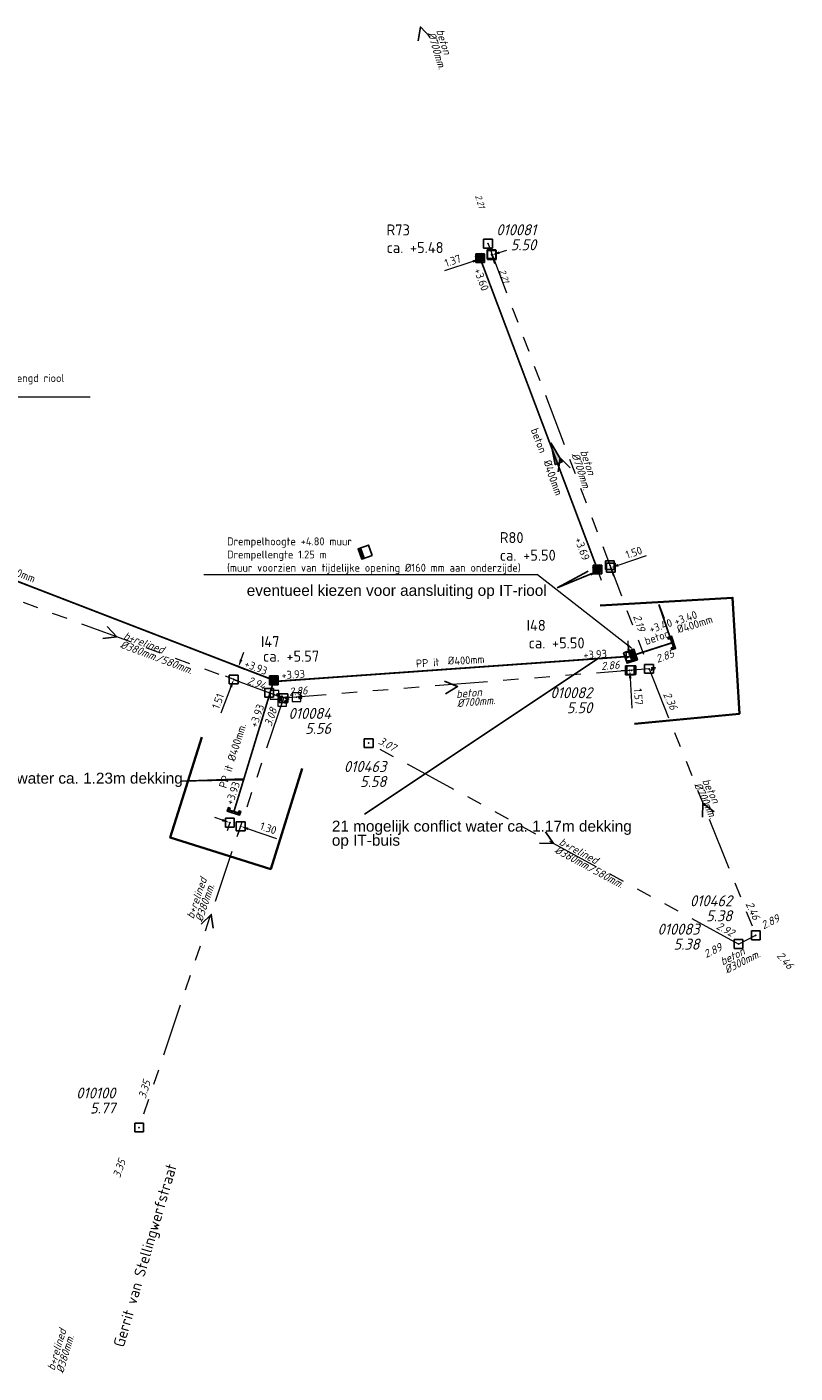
# Model space of a CAD drawing. Header units: metres. Extents: x 151924 to 154502, y 462248 to 463878.
# Tile 30 of 31: x 154117 to 154204, y 463269 to 463422. Entities that reach past the tile are written whole.
import ezdxf
from ezdxf import colors
from ezdxf.entities.mleader import LeaderData, LeaderLine
from ezdxf.enums import TextEntityAlignment as Align
from ezdxf.math import Vec2, Vec3

# ---------------------------------------------------------------- set-up
doc = ezdxf.new("R2010")
doc.units = ezdxf.units.M
doc.header["$PDMODE"] = 64
doc.header["$PDSIZE"] = 1
for name, pattern in [('HIDDENX2', [8, 4, -4]), ('RI-GWA-SO', [18.45, 6, -1.8, 1.75, -1.8, 1.75, -1.8, 1.75, -1.8]), ('RI-HWA_BETON-SO', [11.4, 9, -2.4]), ('RI-ITR_BETON-SO', [11.4, 9, -2.4])]:
    doc.linetypes.add(name, pattern=pattern)
doc.layers.get('0').update_dxf_attribs({"linetype": 'CONTINUOUS'})
for name, color, linetype, lineweight in [('B-OI-RI-GWA-MATERIAAL-T18', 11, 'CONTINUOUS', 18), ('B-OI-RI-GWA-PUTDEKSELHOOGTE-T25', 11, 'CONTINUOUS', 25), ('B-OI-RI-GWA_BOB-T18', 11, 'CONTINUOUS', 18), ('B-OI-RI-GWA_BOB-T18-INGEMETEN', 200, 'CONTINUOUS', 18), ('B-OI-RI-GWA_DIAMETER-HOOGTE-T18', 11, 'CONTINUOUS', 18), ('B-OI-RI-GWA_DIAMETER-T18', 11, 'CONTINUOUS', 18), ('B-OI-RI-GWA_PUTNUMMER-T25', 11, 'CONTINUOUS', 18), ('B-OI-RI-GWA_RIOOLPUT-S', 11, 'CONTINUOUS', 25), ('B-OI-RI-GWA_TRANSPORTLEIDING_BETON_300-G', 11, 'RI-GWA-SO', 18), ('B-OI-RI-GWA_TRANSPORTLEIDING_BETON_400-G', 11, 'RI-GWA-SO', 18), ('B-OI-RI-GWA_TRANSPORTLEIDING_BETON_700-G', 11, 'RI-GWA-SO', 18), ('B-OI-RI-GWA_TRANSPORTLEIDING_BETON_EI_400X600-G', 11, 'RI-GWA-SO', 18), ('B-OI-RI-STROOMRICHTING-S', 252, 'CONTINUOUS', 25), ('B-RO-OG-TOPOGRAFIE-T18', 2, 'CONTINUOUS', 18), ('N-OI-RI-HWA-T18', 1, 'CONTINUOUS', 18), ('N-OI-RI-HWA_DIAMETER-T18', 154, 'CONTINUOUS', 18), ('N-OI-RI-HWA_MATERIAAL-T18', 154, 'CONTINUOUS', 18), ('N-OI-RI-HWA_PUTDEKSELHOOGTE-T25', 154, 'CONTINUOUS', 25), ('N-OI-RI-HWA_PUTNUMMER-T25', 154, 'CONTINUOUS', 18), ('N-OI-RI-HWA_RIOOLLEIDING_BETON_400-G', 154, 'RI-HWA_BETON-SO', 35), ('N-OI-RI-HWA_RIOOLPUT_INSPECTIEPUT-S', 154, 'CONTINUOUS', 25), ('N-OI-RI-HWA_SCHILDMUUR-S', 154, 'CONTINUOUS', 25), ('N-OI-RI-HWA_STROOMRICHTING-S', 154, 'CONTINUOUS', 25), ('N-OI-RI-ITR_BOB-T18', 136, 'CONTINUOUS', 18), ('N-OI-RI-ITR_DIAMETER-T18', 136, 'CONTINUOUS', 18), ('N-OI-RI-ITR_PUTDEKSELHOOGTE-T25', 136, 'CONTINUOUS', 25), ('N-OI-RI-ITR_PUTNUMMER-T25', 136, 'CONTINUOUS', 25), ('N-OI-RI-ITR_RIOOLLEIDING_BETON_400-G', 136, 'RI-ITR_BETON-SO', 35), ('N-OI-RI-ITR_RIOOLPUT_INSPECTIEPUT-S', 136, 'CONTINUOUS', 25), ('N-OI-RI-ITR_RIOOLPUT_OVERSTORTPUT-S', 136, 'CONTINUOUS', 25), ('N-OI-RI-ITR_SCHILDMUUR-S', 136, 'CONTINUOUS', 25), ('N-OI-RI-ITR_STROOMRICHTING-S', 136, 'CONTINUOUS', 25), ('N-OI-RI-M', 1, 'CONTINUOUS', 18), ('N-RO-KG-GRENS_WERK-G', 7, 'XX-WERKGRENS', 35)]:
    doc.layers.add(name, color=color, linetype=linetype, lineweight=lineweight)
for name, color, linetype, lineweight, plot in [('CALQUE_PTTOPO_ALT', 1, 'CONTINUOUS', 0, False), ('CALQUE_PTTOPO_MAT', 7, 'CONTINUOUS', 0, False), ('PTTOPO', 7, 'CONTINUOUS', 0, False)]:
    doc.layers.add(name, color=color, linetype=linetype, lineweight=lineweight, plot=plot)
for name, color, linetype in [('opmerkingen algemeen', 144, 'CONTINUOUS'), ('opmerkingen nutsgerelateerd', 190, 'CONTINUOUS'), ('VSI-MEETING-18-1-2022', 7, 'CONTINUOUS')]:
    doc.layers.add(name, color=color, linetype=linetype)
doc.layers.get('0').freeze()
doc.styles.add('ARIAL', font='arial.ttf')
doc.styles.add('NLCS-ISO', font='NLCS-ISO.ttf')
doc.styles.add('NLCS-ISO-M200-T18', font='NLCS-ISO.ttf', dxfattribs={"height": 0.36})
doc.styles.add('NLCS-ISO-M500-T18', font='NLCS-ISO.ttf', dxfattribs={"height": 0.9})
doc.styles.add('NLCS-ISO-M500-T18_CURSIEF', font='NLCS-ISO.ttf', dxfattribs={"oblique": 15, "height": 0.9})
doc.styles.add('NLCS-ISO-M500-T25', font='NLCS-ISO.ttf', dxfattribs={"height": 1.25})
doc.styles.add('NLCS-ISO-M500-T25_CURSIEF', font='NLCS-ISO.ttf', dxfattribs={"oblique": 15, "height": 1.25})
doc.styles.add('Style-STANDARD', font='STANDARD.shx')
doc.linetypes.add('XX-WERKGRENS', pattern='A,0,[137,NLCS.SHX,S=0.1,R=0,X=-1.1,Y=-1.35],-6', length=6)
doc.dimstyles.new('NLCS-M500-T18-PIJL_L2_H2', dxfattribs={"dimscale": 0.5, "dimtxt": 2.5, "dimasz": 1.8, "dimexe": 2, "dimexo": 2, "dimgap": 0.7, "dimtad": 1, "dimzin": 0, "dimdsep": 46, "dimtxsty": 'NLCS-ISO-M500-T18', "dimcen": 0, "dimdle": 2, "dimclrd": 256, "dimclre": 256, "dimclrt": 256, "dimazin": 0, "dimtfac": 1, "dimtdec": 3, "dimtofl": 0, "dimtmove": 0, "dimatfit": 3, "dimfxl": 2, "dimfxlon": 1, "dimtfillclr": 256, "dimtolj": 1, "dimtzin": 0, "dimlwd": -1, "dimlwe": -1, "dimarcsym": 0})

# ---------------------------------------------------------------- blocks, each defined once
blk = doc.blocks.new('N-SRI-PUT_ITR-SO')
at = {"ltscale": 0.1}
h = blk.add_hatch(dxfattribs=at)
h.set_pattern_fill('DOTS', color=256, scale=0.375, style=0)
h.set_pattern_definition([(0, (-2, -2.00017), (0.297656, 0.59531), [0, -0.59531])])
h.paths.add_polyline_path([(2, -2), (2, 2), (-2, 2), (-2, -2)])
at = {"flags": 128}
blk.add_lwpolyline([(-2, 2), (2, 2), (2, -2), (-2, -2)], close=True, dxfattribs=at)
at = {"lineweight": -3, "flags": 128}
blk.add_lwpolyline([(2, -2), (2, 2), (-2, 2), (-2, -2)], close=True, dxfattribs=at)
blk = doc.blocks.new('*U51')
at = {"ltscale": 0.1, "insert": (2.43, 1.32), "char_height": 1.8, "attachment_point": 9, "style": 'NLCS-ISO'}
blk.add_mtext_dynamic_manual_height_columns('%%C', width=3.1412, gutter_width=1.8, heights=[0], dxfattribs=at)
at = {"ltscale": 0.1, "style": 'NLCS-ISO'}
for tag, p in [('BOBL', (-58.23, 0)), ('MAT', (-1, 0.6))]:
    blk.add_attdef(tag, text='', height=1.8, dxfattribs=at).set_placement(p, align=Align.BOTTOM_RIGHT)
for tag, p in [('DIA', (2.43, 0.6)), ('BOBR', (60.81, 0))]:
    blk.add_attdef(tag, text='', height=1.8, dxfattribs=at).set_placement(p, align=Align.BOTTOM_LEFT)
blk = doc.blocks.new('*U52')
at = {"ltscale": 0.1, "insert": (2.43, 1.32), "char_height": 1.8, "attachment_point": 9, "style": 'NLCS-ISO'}
blk.add_mtext_dynamic_manual_height_columns('%%C', width=3.1412, gutter_width=1.8, heights=[0], dxfattribs=at)
at = {"ltscale": 0.1, "style": 'NLCS-ISO'}
for tag, p in [('BOBL', (-31.73, 0)), ('MAT', (-1, 0.6))]:
    blk.add_attdef(tag, text='', height=1.8, dxfattribs=at).set_placement(p, align=Align.BOTTOM_RIGHT)
for tag, p in [('DIA', (2.43, 0.6)), ('BOBR', (31.84, 0))]:
    blk.add_attdef(tag, text='', height=1.8, dxfattribs=at).set_placement(p, align=Align.BOTTOM_LEFT)
blk = doc.blocks.new('SRI-SCHILDMUUR')
for p, q in [((-0.02, 0.73), (-0.25, 0.53)), ((0.01, 0.73), (-0.22, 0.53)), ((0.2, 0.59), (0, 0.41)), ((0.2, 0.56), (0, 0.38)), ((0.2, 0.25), (0, 0.07)), ((0.2, 0.23), (0, 0.05)), ((0.2, -0.42), (-0.14, -0.73)), ((0.2, -0.44), (-0.11, -0.73)), ((0.2, -0.08), (0, -0.26)), ((0.2, -0.11), (0, -0.29))]:
    blk.add_line(p, q)
blk.add_lwpolyline([(-0.25, -0.53), (0, -0.53), (0, 0.53), (-0.25, 0.53), (-0.25, 0.73), (0.2, 0.73), (0.2, -0.73), (-0.25, -0.73)], close=True)
blk = doc.blocks.new('N-SRI-PUT_HWA')
h = blk.add_hatch(color=256)
h.dxf.hatch_style = 1
h.paths.add_polyline_path([(-0.4, 0, 1), (0.4, 0, 1)])
at = {"lineweight": -3, "flags": 128}
blk.add_lwpolyline([(-0.4, -0.4), (0.4, -0.4), (0.4, 0.4), (-0.4, 0.4)], close=True, dxfattribs=at)
at = {"lineweight": -3}
blk.add_circle((0, 0), 0.4, dxfattribs=at)
blk = doc.blocks.new('N-SRI-PUT_OVERSTORT')
at = {"ltscale": 0.1}
blk.add_hatch(color=256, dxfattribs=at).paths.add_polyline_path([(0, 0.5), (-0.5, 0), (0.5, 0)])
for p, q in [((0, 0.5), (-0.5, 0)), ((0, 0.5), (0, -0.5)), ((0, 0.5), (0.5, 0)), ((0.5, 0), (-0.5, 0))]:
    blk.add_line(p, q, dxfattribs=at)
at = {"lineweight": -3, "flags": 128}
blk.add_lwpolyline([(-0.5, -0.5), (0.5, -0.5), (0.5, 0.5), (-0.5, 0.5)], close=True, dxfattribs=at)
at = {"ltscale": 0.1, "flags": 128}
blk.add_lwpolyline([(0, 0.5), (-0.5, 0), (0.5, 0)], close=True, dxfattribs=at)
at = {"linetype": 'HIDDENX2', "lineweight": -3, "ltscale": 0.25}
blk.add_circle((0, 0), 0.5, dxfattribs=at)
blk = doc.blocks.new('*U156')
at = {"ltscale": 0.1}
blk.add_hatch(color=256, dxfattribs=at).paths.add_polyline_path([(-2.5, 0), (2.5, -0.83), (2.5, 0.83)])
at = {"ltscale": 0.1, "flags": 128}
blk.add_lwpolyline([(-2.5, 0), (2.5, -0.83), (2.5, 0.83)], close=True, dxfattribs=at)
at = {"ltscale": 0.1, "insert": (2.43, -1.32), "char_height": 1.8, "attachment_point": 3, "style": 'NLCS-ISO'}
blk.add_mtext_dynamic_manual_height_columns('%%C', width=3.1412, gutter_width=1.8, heights=[0], dxfattribs=at)
at = {"ltscale": 0.1, "style": 'NLCS-ISO'}
blk.add_attdef('BOBL', text='', height=1.8, dxfattribs=at).set_placement((-40.25, -3.24), align=Align.BOTTOM_RIGHT)
blk.add_attdef('MAT', text='', height=1.8, rotation=360, dxfattribs=at).set_placement((-1, -3.84), align=Align.BOTTOM_RIGHT)
blk.add_attdef('JVA', text='', height=1.8, dxfattribs=at).set_placement((0, -1), align=Align.TOP_CENTER)
blk.add_attdef('DIA', text='', height=1.8, rotation=360, dxfattribs=at).set_placement((2.43, -3.84), align=Align.BOTTOM_LEFT)
blk.add_attdef('BOBR', text='', height=1.8, dxfattribs=at).set_placement((19.94, -3.24), align=Align.BOTTOM_LEFT)
blk = doc.blocks.new('*D81')
at = {"layer": '', "color": 0, "transparency": 16777216}
for p in [(154140.54, 463348.16), (154145.1, 463348.05, 2.85), (154144.57, 463346.64, 2.85)]:
    blk.add_point(p, dxfattribs=at)
at = {"layer": 'N-OI-RI-M', "transparency": 16777216}
for p, q in [((154141.39, 463350.41), (154141.71, 463351.25)), ((154141.25, 463347.89), (154139.6, 463348.51)), ((154141.78, 463349.3), (154140.14, 463349.92)), ((154140.22, 463347.31), (154139.09, 463344.3))]:
    blk.add_line(p, q, dxfattribs=at)
for points in [[(154141.25, 463350.46), (154141.53, 463350.36), (154141.07, 463349.57)], [(154140.08, 463347.37), (154140.36, 463347.26), (154140.54, 463348.16)]]:
    blk.add_solid(points, dxfattribs=at)
at = {"layer": 'N-OI-RI-M', "transparency": 16777216, "insert": (154138.75, 463345.67), "char_height": 0.9, "attachment_point": 5, "rotation": 69.349, "style": 'NLCS-ISO-M500-T18'}
blk.add_mtext('\\A1;1.51', dxfattribs=at)
blk = doc.blocks.new('*D82')
at = {"layer": '', "color": 0, "transparency": 16777216}
for p in [(154185.74, 463350.77), (154185.65, 463349.19), (154185.83, 463349.2, 0.03)]:
    blk.add_point(p, dxfattribs=at)
at = {"layer": 'N-OI-RI-M', "transparency": 16777216}
for p, q in [((154185.51, 463351.66), (154185.46, 463352.56)), ((154185.56, 463350.76), (154184.56, 463350.7)), ((154185.65, 463349.19), (154184.65, 463349.13)), ((154185.7, 463348.29), (154185.9, 463344.9))]:
    blk.add_line(p, q, dxfattribs=at)
for points in [[(154185.66, 463351.67), (154185.36, 463351.65), (154185.56, 463350.76)], [(154185.85, 463348.3), (154185.55, 463348.28), (154185.65, 463349.19)]]:
    blk.add_solid(points, dxfattribs=at)
at = {"layer": 'N-OI-RI-M', "transparency": 16777216, "insert": (154186.63, 463346.19), "char_height": 0.9, "attachment_point": 5, "rotation": 273.3032, "style": 'NLCS-ISO-M500-T18'}
blk.add_mtext('\\A1;1.57', dxfattribs=at)
blk = doc.blocks.new('*D83')
at = {"layer": '', "color": 0, "transparency": 16777216}
for p in [(154140.1, 463331.84), (154141.33, 463331.42), (154141.33, 463331.42)]:
    blk.add_point(p, dxfattribs=at)
at = {"layer": 'N-OI-RI-M', "transparency": 16777216}
for p, q in [((154139.25, 463332.12), (154138.4, 463332.41)), ((154140.1, 463331.84), (154139.78, 463330.89)), ((154141.33, 463331.42), (154141.01, 463330.47)), ((154142.19, 463331.13), (154145.41, 463330.04))]:
    blk.add_line(p, q, dxfattribs=at)
for points in [[(154139.3, 463332.27), (154139.2, 463331.98), (154140.1, 463331.84)], [(154142.23, 463331.27), (154142.14, 463330.99), (154141.33, 463331.42)]]:
    blk.add_solid(points, dxfattribs=at)
at = {"layer": 'N-OI-RI-M', "transparency": 16777216, "insert": (154144.48, 463331.2), "char_height": 0.9, "attachment_point": 5, "rotation": 341.2767, "style": 'NLCS-ISO-M500-T18'}
blk.add_mtext('\\A1;1.30', dxfattribs=at)
blk = doc.blocks.new('*D106')
at = {"layer": '', "color": 0, "transparency": 16777216}
for p in [(154183.38, 463361.17, 1.67), (154183.48, 463360.89), (154181.96, 463360.69, 1.67)]:
    blk.add_point(p, dxfattribs=at)
at = {"layer": 'N-OI-RI-M', "transparency": 16777216}
for p, q in [((154184.33, 463361.17), (154187.55, 463362.26)), ((154181.2, 463360.12), (154180.35, 463359.84)), ((154182.15, 463360.11), (154182.37, 463359.46)), ((154183.58, 463360.59), (154183.79, 463359.94))]:
    blk.add_line(p, q, dxfattribs=at)
for points in [[(154184.28, 463361.32), (154184.38, 463361.03), (154183.48, 463360.89)], [(154181.15, 463360.26), (154181.25, 463359.98), (154182.05, 463360.41)]]:
    blk.add_solid(points, dxfattribs=at)
at = {"layer": 'N-OI-RI-M', "transparency": 16777216, "insert": (154186.11, 463362.62), "char_height": 0.9, "attachment_point": 5, "rotation": 18.5757, "style": 'NLCS-ISO-M500-T18'}
blk.add_mtext('\\A1;1.50', dxfattribs=at)
blk = doc.blocks.new('*D107')
at = {"layer": '', "color": 0, "transparency": 16777216}
for p in [(154168.6, 463396.16), (154169.9, 463396.6), (154169.93, 463396.51)]:
    blk.add_point(p, dxfattribs=at)
at = {"layer": 'N-OI-RI-M', "transparency": 16777216}
for p, q in [((154168.63, 463396.07), (154168.95, 463395.12)), ((154169.93, 463396.51), (154170.25, 463395.56)), ((154170.79, 463396.79), (154171.64, 463397.08)), ((154167.78, 463395.78), (154164.56, 463394.7))]:
    blk.add_line(p, q, dxfattribs=at)
for points in [[(154167.73, 463395.92), (154167.83, 463395.64), (154168.63, 463396.07)], [(154170.74, 463396.93), (154170.84, 463396.65), (154169.93, 463396.51)]]:
    blk.add_solid(points, dxfattribs=at)
at = {"layer": 'N-OI-RI-M', "transparency": 16777216, "insert": (154165.49, 463395.86), "char_height": 0.9, "attachment_point": 5, "rotation": 18.5757, "style": 'NLCS-ISO-M500-T18'}
blk.add_mtext('\\A1;1.37', dxfattribs=at)
blk = doc.blocks.new('PTTOPO')
at = {"layer": 'PTTOPO'}
blk.add_point((0, 0), dxfattribs=at)
at = {"layer": 'CALQUE_PTTOPO_ALT', "style": 'Style-STANDARD', "width": 0.8}
blk.add_attdef('ALT', text='', height=0.1, dxfattribs=at).set_placement((0.25, -0.1), align=Align.MIDDLE_LEFT)
at = {"layer": 'CALQUE_PTTOPO_MAT', "style": 'Style-STANDARD', "width": 0.8}
blk.add_attdef('MAT', text='', height=0.1, dxfattribs=at).set_placement((0.25, 0.1), align=Align.MIDDLE_LEFT)

msp = doc.modelspace()

# ---------------------------------------------------------------- linework, layer by layer
at = {"layer": 'B-OI-RI-GWA_RIOOLPUT-S', "linetype": 'Continuous'}
for p in [(154169.5, 463397.8), (154187.838, 463349.363, 2.186), (154146.198, 463346.023, 2.855), (154155.91, 463340.9), (154200, 463319), (154198.03, 463318.01), (154129.76, 463297.1)]:
    msp.add_point(p, dxfattribs=at)
at = {"layer": 'B-OI-RI-GWA_TRANSPORTLEIDING_BETON_300-G'}
msp.add_line((154198.03, 463318.01), (154200, 463319), dxfattribs=at)
at = {"layer": 'B-OI-RI-GWA_TRANSPORTLEIDING_BETON_400-G'}
msp.add_line((154146.198, 463346.023, 2.855), (154129.76, 463297.1), dxfattribs=at)
at = {"layer": 'B-OI-RI-GWA_TRANSPORTLEIDING_BETON_700-G'}
for p, q in [((154169.5, 463397.8), (154187.838, 463349.363, 2.186)), ((154187.838, 463349.363, 2.186), (154146.198, 463346.023, 2.855)), ((154187.838, 463349.363, 2.186), (154200, 463319))]:
    msp.add_line(p, q, dxfattribs=at)
at = {"layer": 'B-OI-RI-GWA_TRANSPORTLEIDING_BETON_EI_400X600-G'}
for p, q in [((154146.198, 463346.023, 2.855), (154108.54, 463359.87)), ((154198.03, 463318.01), (154155.91, 463340.9))]:
    msp.add_line(p, q, dxfattribs=at)
at = {"layer": 'B-OI-RI-STROOMRICHTING-S'}
for points in [[(154162.92, 463421.34), (154161.8, 463422.5), (154161.54, 463420.91)], [(154178.84, 463372.26), (154177.7, 463373.4), (154177.48, 463371.81)], [(154126.134, 463354.177), (154127.224, 463352.997), (154125.624, 463352.827)], [(154164.55, 463347.94), (154166.04, 463347.34), (154164.67, 463346.5)], [(154195.244, 463333.074), (154193.984, 463334.074), (154193.944, 463332.464)], [(154176.05, 463330.78), (154176.97, 463329.46), (154175.36, 463329.51)], [(154136.83, 463320.26), (154137.98, 463321.39), (154138.2, 463319.8)]]:
    msp.add_lwpolyline(points, dxfattribs=at)
at = {"layer": 'N-OI-RI-HWA_RIOOLLEIDING_BETON_400-G', "const_width": 0.2, "flags": 128}
msp.add_lwpolyline([(154168.738, 463395.783), (154181.824, 463361.07)], dxfattribs=at)
at = {"layer": 'N-OI-RI-HWA_RIOOLLEIDING_BETON_400-G', "const_width": 0.2, "elevation": 2.186, "flags": 128}
msp.add_lwpolyline([(154186.326, 463350.997), (154190.447, 463352.326)], dxfattribs=at)
at = {"layer": 'N-OI-RI-ITR_RIOOLLEIDING_BETON_400-G', "const_width": 0.2, "flags": 128}
for points in [[(154144.714, 463348.215), (154081.912, 463372.455)], [(154185.111, 463350.746), (154145.485, 463347.944)], [(154144.994, 463347.663), (154140.564, 463333.103)]]:
    msp.add_lwpolyline(points, dxfattribs=at)
at = {"layer": 'N-OI-RI-ITR_RIOOLPUT_OVERSTORTPUT-S', "flags": 128}
msp.add_lwpolyline([(154156.294, 463362.277), (154155.115, 463361.86), (154154.698, 463363.038), (154155.876, 463363.456)], close=True, dxfattribs=at)
for points in [[(154154.886, 463363.105), (154155.303, 463361.927)], [(154154.98, 463363.138), (154155.398, 463361.96)]]:
    msp.add_lwpolyline(points, dxfattribs=at)
at = {"layer": 'N-RO-KG-GRENS_WERK-G', "flags": 128}
for points in [[(154186.186, 463343.085), (154198.131, 463344.237), (154197.353, 463357.465), (154182.281, 463356.568)], [(154136.901, 463341.588), (154133.314, 463330.137), (154144.765, 463326.55), (154148.352, 463338.001)]]:
    msp.add_lwpolyline(points, dxfattribs=at)
at = {"layer": 'opmerkingen algemeen', "flags": 128}
for points in [[(154177.389, 463358.594), (154182.074, 463360.516)], [(154177.389, 463358.594), (154180.904, 463360.508)], [(154189.553, 463355.116), (154188.957, 463356.705)], [(154190.325, 463352.689), (154188.957, 463356.705)]]:
    msp.add_lwpolyline(points, dxfattribs=at)
at = {"layer": 'opmerkingen nutsgerelateerd', "flags": 128}
for points in [[(154182.048, 463350.53), (154155.443, 463332.798)], [(154141.667, 463336.834), (154134.462, 463336.556)], [(154141.635, 463336.711), (154134.462, 463336.556)]]:
    msp.add_lwpolyline(points, dxfattribs=at)

# ---------------------------------------------------------------- block references
at = {"layer": 'N-OI-RI-HWA_RIOOLPUT_INSPECTIEPUT-S'}
for p, rotation in [((154168.603, 463396.16), 19.76535661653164), ((154181.958, 463360.692, 1.666), 19.49526821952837)]:
    msp.add_blockref('N-SRI-PUT_HWA', p, dxfattribs=dict(at, rotation=rotation))
at = {"layer": 'N-OI-RI-HWA_SCHILDMUUR-S', "rotation": 18.59777126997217}
msp.add_blockref('SRI-SCHILDMUUR', (154190.447, 463352.326, 2.186), dxfattribs=at)
at = {"layer": 'N-OI-RI-HWA_STROOMRICHTING-S', "xscale": 0.5, "yscale": 0.5, "zscale": 0.5, "rotation": 290.5222899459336}
msp.add_blockref('*U156', (154177.11, 463373.956), dxfattribs=at).add_auto_attribs({'MAT': 'beton', 'DIA': '400mm', 'BOBL': '+3.60', 'BOBR': '+3.69'})
at = {"layer": 'N-OI-RI-ITR_RIOOLPUT_INSPECTIEPUT-S', "xscale": 0.2, "yscale": 0.2, "zscale": 0.2, "rotation": 344.7273880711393}
msp.add_blockref('N-SRI-PUT_ITR-SO', (154145.099, 463348.049, 2.855), dxfattribs=at)
at = {"layer": 'N-OI-RI-ITR_RIOOLPUT_OVERSTORTPUT-S', "xscale": 1.25, "yscale": 1.25, "zscale": 1.25, "rotation": 288.6838263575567}
msp.add_blockref('N-SRI-PUT_OVERSTORT', (154185.734, 463350.797, 2.186), dxfattribs=at)
at = {"layer": 'N-OI-RI-ITR_SCHILDMUUR-S', "rotation": 252.7239834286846}
msp.add_blockref('SRI-SCHILDMUUR', (154140.564, 463333.103), dxfattribs=at)
at = {"layer": 'N-OI-RI-ITR_STROOMRICHTING-S'}
for name, p, xscale, yscale, zscale, rotation in [('*U51', (154113.2, 463360.3), 0.5, 0.5, 0.5, 338.8958954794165), ('*U52', (154164.525, 463349.151), 0.4999999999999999, 0.4999999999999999, 0.4999999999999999, 3.813925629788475)]:
    msp.add_blockref(name, p, dxfattribs=dict(at, xscale=xscale, yscale=yscale, zscale=zscale, rotation=rotation)).add_auto_attribs({'MAT': 'PP it', 'DIA': '400mm', 'BOBL': '+3.93', 'BOBR': '+3.93'})
at = {"layer": 'PTTOPO'}
for p, values in [((154187.838, 463349.363, 2.186), {'ALT': '2.186', 'MAT': 'Bob-12'}), ((154146.198, 463346.023, 2.855), {'ALT': '2.855', 'MAT': 'Bob-11'})]:
    msp.add_blockref('PTTOPO', p, dxfattribs=at).add_auto_attribs(values)
ref = msp.add_blockref('PTTOPO', (154146.198, 463346.023, 2.855), dxfattribs=at)
ref.add_attrib('ALT', '5.561', dxfattribs={"layer": 'CALQUE_PTTOPO_ALT', "height": 0.1, "style": 'Style-STANDARD', "width": 0.8}).set_placement((154145.679, 463346.086, 2.855), align=Align.MIDDLE_LEFT)
ref.add_attrib('MAT', 'Put-5', dxfattribs={"layer": 'CALQUE_PTTOPO_MAT', "height": 0.1, "style": 'Style-STANDARD', "width": 0.8}).set_placement((154145.693, 463346.23, 2.855), align=Align.MIDDLE_LEFT)
at = {"layer": 'VSI-MEETING-18-1-2022'}
for p, values in [((154145.184, 463346.396, 2.778), {'ALT': '2.936', 'MAT': 'bok44'}), ((154146.054, 463345.594, 2.83), {'ALT': '3.084', 'MAT': 'bok46'}), ((154147.702, 463346.144, 2.83), {'ALT': '2.938', 'MAT': 'bok45'})]:
    msp.add_blockref('PTTOPO', p, dxfattribs=at).add_auto_attribs(values)
ref = msp.add_blockref('PTTOPO', (154146.198, 463346.023, 2.855), dxfattribs=at)
ref.add_attrib('ALT', '5.544', dxfattribs={"layer": 'CALQUE_PTTOPO_ALT', "height": 0.1, "style": 'Style-STANDARD', "width": 0.8}).set_placement((154145.628, 463345.768, 2.855), align=Align.MIDDLE_LEFT)
ref.add_attrib('MAT', 'put15', dxfattribs={"layer": 'CALQUE_PTTOPO_MAT', "height": 0.1, "style": 'Style-STANDARD', "width": 0.8}).set_placement((154145.649, 463345.921, 2.855), align=Align.MIDDLE_LEFT)

# ---------------------------------------------------------------- texts
at = {"layer": 'B-OI-RI-GWA-MATERIAAL-T18', "linetype": 'ByBlock', "style": 'NLCS-ISO-M500-T18_CURSIEF', "oblique": 15}
for s, rotation, p in [('beton', 287.31439, (154163.594, 463422.082)), ('beton', 288.57572, (154179.983, 463374.128)), ('b+relined', 339.34895, (154127.903, 463352.786)), ('beton', 4.77916, (154165.909, 463346.038)), ('beton', 295.17352, (154193.876, 463336.604)), ('b+relined', 331.47825, (154177.505, 463329.392)), ('b+relined', 71.3142, (154135.955, 463320.813)), ('beton', 26.68127, (154196.223, 463315.553)), ('b+relined', 73.52799, (154120.116, 463269.355))]:
    msp.add_text(s, height=0.9, rotation=rotation, dxfattribs=at).set_placement(p)
at = {"layer": 'B-OI-RI-GWA-PUTDEKSELHOOGTE-T25', "linetype": 'ByBlock', "style": 'NLCS-ISO-M500-T25_CURSIEF', "oblique": 15}
for s, p in [('5.50', (154174.986, 463397.05)), ('5.50', (154181.372, 463344.307)), ('5.56', (154151.624, 463341.951)), ('5.58', (154157.916, 463335.902)), ('5.38', (154197.3, 463320.6)), ('5.38', (154193.593, 463317.369)), ('5.77', (154127.06, 463298.7))]:
    msp.add_text(s, height=1.25, dxfattribs=at).set_placement(p, align=Align.RIGHT)
at = {"layer": 'B-OI-RI-GWA_BOB-T18', "linetype": 'ByBlock', "style": 'NLCS-ISO-M500-T18_CURSIEF', "oblique": 15}
for s, height, rotation, p in [('2.21', 0.75, 287.31439, (154168.471, 463401.774)), ('2.85', 0.9, 20.01876, (154190.791, 463350.754)), ('3.07', 0.9, 331.47825, (154158.723, 463339.907)), ('2.46', 0.9, 295.17352, (154199.706, 463320.67)), ('2.89', 0.9, 26.68127, (154196.247, 463317.338)), ('3.35', 0.9, 71.3142, (154128.257, 463293.28))]:
    msp.add_text(s, height=height, rotation=rotation, dxfattribs=at).set_placement(p, align=Align.RIGHT)
for s, height, rotation, p in [('2.21', 0.75, 288.57572, (154170.741, 463394.736)), ('2.86', 0.9, 4.77916, (154182.412, 463349.215, 2.186)), ('2.36', 0.9, 295.17352, (154189.423, 463346.461, 2.186)), ('2.89', 0.9, 26.68127, (154200.889, 463319.67)), ('2.92', 0.9, 331.47825, (154195.417, 463319.793)), ('2.46', 0.9, 311.1021, (154202.32, 463316.645)), ('3.35', 0.9, 73.52799, (154130.504, 463300.321))]:
    msp.add_text(s, height=height, rotation=rotation, dxfattribs=at).set_placement(p)
at = {"layer": 'B-OI-RI-GWA_BOB-T18-INGEMETEN', "linetype": 'ByBlock', "style": 'NLCS-ISO-M500-T18_CURSIEF', "oblique": 15}
for s, rotation, p in [('2.19', 288.57572, (154186.606, 463353.554, 2.186)), ('2.86', 4.77916, (154148.967, 463346.474))]:
    msp.add_text(s, height=0.9, rotation=rotation, dxfattribs=at).set_placement(p, align=Align.RIGHT)
for s, rotation, p in [('2.94', 339.34895, (154142.003, 463347.696)), ('3.08', 71.3142, (154144.831, 463342.737))]:
    msp.add_text(s, height=0.9, rotation=rotation, dxfattribs=at).set_placement(p)
at = {"layer": 'B-OI-RI-GWA_DIAMETER-HOOGTE-T18', "linetype": 'ByBlock', "style": 'NLCS-ISO-M500-T18_CURSIEF', "oblique": 15}
for rotation, p in [(339.34895, (154131.604, 463350.269)), (331.47825, (154180.826, 463326.392))]:
    msp.add_text('/580mm.', height=0.9, rotation=rotation, dxfattribs=at).set_placement(p)
at = {"layer": 'B-OI-RI-GWA_DIAMETER-T18', "linetype": 'ByBlock', "style": 'NLCS-ISO-M500-T18_CURSIEF', "oblique": 15}
for s, rotation, p in [('%%c700mm.', 287.31439, (154162.592, 463421.77)), ('%%c700mm.', 288.57572, (154178.987, 463373.794)), ('%%c380mm.', 339.34895, (154127.533, 463351.803)), ('%%c700mm.', 4.77916, (154165.996, 463344.992)), ('%%c700mm.', 295.17352, (154192.926, 463336.157)), ('%%c380mm.', 331.47825, (154177.003, 463328.469)), ('%%c380mm.', 71.3142, (154136.95, 463320.476)), ('%%c300mm.', 26.68127, (154196.695, 463314.615)), ('%%c380mm.', 73.52799, (154121.123, 463269.057))]:
    msp.add_text(s, height=0.9, rotation=rotation, dxfattribs=at).set_placement(p)
at = {"layer": 'B-OI-RI-GWA_PUTNUMMER-T25', "linetype": 'ByBlock', "style": 'NLCS-ISO-M500-T25_CURSIEF', "oblique": 15}
for s, p in [('010081', (154174.986, 463398.759)), ('010082', (154181.372, 463346.016)), ('010084', (154151.624, 463343.659)), ('010463', (154157.916, 463337.611)), ('010462', (154197.3, 463322.309)), ('010083', (154193.593, 463319.078)), ('010100', (154127.06, 463300.409))]:
    msp.add_text(s, height=1.25, dxfattribs=at).set_placement(p, align=Align.RIGHT)
at = {"layer": 'B-RO-OG-TOPOGRAFIE-T18', "style": 'NLCS-ISO-M200-T18'}
msp.add_text('Gerrit van Stellingwerfstraat', height=1.25, rotation=73.7, dxfattribs=at).set_placement((154130.621, 463282.487), align=Align.MIDDLE)
at = {"layer": 'N-OI-RI-HWA_DIAMETER-T18', "style": 'NLCS-ISO'}
msp.add_text('400mm', height=0.9, rotation=18.59777, dxfattribs=at).set_placement((154192.008, 463353.303, 2.186), align=Align.BOTTOM_LEFT)
at = {"layer": 'N-OI-RI-HWA_DIAMETER-T18', "ltscale": 0.1, "insert": (154191.893, 463353.646, 2.186), "char_height": 0.9, "attachment_point": 9, "rotation": 18.59777, "style": 'NLCS-ISO'}
msp.add_mtext_dynamic_manual_height_columns('%%C', width=1.57062, gutter_width=0.9, heights=[0], dxfattribs=at)
at = {"layer": 'N-OI-RI-HWA_MATERIAAL-T18', "style": 'NLCS-ISO'}
msp.add_text('beton', height=0.9, rotation=18.59777, dxfattribs=at).set_placement((154190.385, 463352.757, 2.186), align=Align.BOTTOM_RIGHT)
at = {"layer": 'N-OI-RI-HWA_PUTDEKSELHOOGTE-T25', "style": 'NLCS-ISO-M500-T25'}
for s, p in [('ca. +5.48', (154157.95, 463396.737)), ('ca. +5.50', (154170.844, 463361.682))]:
    msp.add_text(s, height=1.25, dxfattribs=at).set_placement(p)
at = {"layer": 'N-OI-RI-HWA_PUTNUMMER-T25', "style": 'NLCS-ISO-M500-T25'}
for s, p in [('R73', (154157.95, 463398.745)), ('R80', (154170.844, 463363.69))]:
    msp.add_text(s, height=1.25, dxfattribs=at).set_placement(p)
at = {"layer": 'N-OI-RI-HWA_STROOMRICHTING-S', "style": 'NLCS-ISO-M500-T25'}
msp.add_text('+3.40', height=0.9, rotation=18.59777, dxfattribs=at).set_placement((154190.66, 463354.001, 2.186), align=Align.BOTTOM_RIGHT)
msp.add_text('+3.40', height=0.9, rotation=18.59777, dxfattribs=at).set_placement((154190.965, 463354.049, 2.186), align=Align.BOTTOM_LEFT)
at = {"layer": 'N-OI-RI-ITR_BOB-T18', "style": 'NLCS-ISO-M500-T18'}
for p in [(154143.865, 463343.791), (154141.11, 463334.964)]:
    msp.add_text('+3.93', height=0.9, rotation=71.3142, dxfattribs=at).set_placement(p, align=Align.BOTTOM_CENTER)
at = {"layer": 'N-OI-RI-ITR_DIAMETER-T18', "style": 'NLCS-ISO-M500-T18'}
msp.add_text('PP it %%C400mm.', height=0.9, rotation=72.42814, dxfattribs=at).set_placement((154141.095, 463339.258), align=Align.BOTTOM_CENTER)
at = {"layer": 'N-OI-RI-ITR_PUTDEKSELHOOGTE-T25', "style": 'NLCS-ISO-M500-T25'}
for s, p in [('ca. +5.50', (154174.128, 463351.688)), ('ca. +5.57', (154143.879, 463350.176, 2.855))]:
    msp.add_text(s, height=1.25, dxfattribs=at).set_placement(p)
at = {"layer": 'N-OI-RI-ITR_PUTNUMMER-T25', "style": 'NLCS-ISO-M500-T25'}
for s, p in [('I48', (154173.896, 463353.696)), ('I47', (154143.638, 463351.841))]:
    msp.add_text(s, height=1.25, dxfattribs=at).set_placement(p)
at = {"layer": 'opmerkingen algemeen', "style": 'ARIAL'}
msp.add_text('eventueel kiezen voor aansluiting op IT-riool', height=1.25, dxfattribs=at).set_placement((154142.021, 463357.68))
at = {"layer": 'opmerkingen nutsgerelateerd', "style": 'ARIAL'}
for s, p in [('22 mogelijk conflict gas/water ca. 1.23m dekking', (154097.28, 463336.282)), ('21 mogelijk conflict water ca. 1.17m dekking', (154151.716, 463330.817)), ('op IT-buis', (154151.716, 463329.21))]:
    msp.add_text(s, height=1.25, dxfattribs=at).set_placement(p)

# ---------------------------------------------------------------- dimensions: what is measured, and where the dimension line sits
at = {"layer": 'N-OI-RI-M'}
dim = msp.add_linear_dim(base=(154169.935, 463396.506), p1=(154168.603, 463396.16), p2=(154169.904, 463396.597), angle=18.57572, dimstyle='NLCS-M500-T18-PIJL_L2_H2', dxfattribs=at)
dim.commit()
dim.dimension.update_dxf_attribs({"geometry": '*D107', "text_midpoint": (154165.743, 463395.097), "dimtype": 161})
for p1, p2, distance, picture, middle in [((154181.958, 463360.692, 1.666), (154183.38, 463361.17, 1.666), -0.299, '*D106', (154186.111, 463362.617)), ((154185.738, 463350.771, 2.186), (154185.828, 463349.201, 2.218), -0.177, '*D82', (154186.626, 463346.192, 2.186)), ((154145.099, 463348.049, 2.855), (154144.568, 463346.638, 2.855), -4.303, '*D81', (154138.748, 463345.668)), ((154140.102, 463331.836), (154141.333, 463331.419), 0, '*D83', (154144.478, 463331.197))]:
    dim = msp.add_aligned_dim(p1=p1, p2=p2, distance=distance, dimstyle='NLCS-M500-T18-PIJL_L2_H2', dxfattribs=at)
    dim.commit()
    dim.dimension.update_dxf_attribs({"geometry": picture, "text_midpoint": middle})

# ---------------------------------------------------------------- leaders
at = {"layer": 'N-OI-RI-HWA-T18'}
ml = msp.add_multileader_mtext('Standard', dxfattribs=at)
ml.set_content('Mogelijk te verwijderen dichtgeschuimd gemengd riool\\Pbeton %%C200 mm b.o.k. onbekend', color=256, style='NLCS-ISO-M500-T18')
ml.set_leader_properties(color=256, linetype='ByLayer', lineweight=-1)
ml.build(insert=Vec2(0, 0))
ml.multileader.update_dxf_attribs({"text_left_attachment_type": 5, "text_right_attachment_type": 5, "dogleg_length": 0.9, "arrow_head_size": 0.9})
ctx = ml.context
ctx.base_point, ctx.char_height, ctx.arrow_head_size, ctx.landing_gap_size, ctx.plane_origin = Vec3(154092.012, 463380.364), 0.9, 0.9, 0.45, Vec3(863.1, 927262.052)
ctx.left_attachment, ctx.right_attachment = 5, 5
notes = []
notes.append((ctx, [(0, (1, 1, 0), (154090.749, 463380.364), (1, 0), 1.264, [(0, [(154077.849, 463376.669)], 0, [])])]))
ctx.mtext.insert, ctx.mtext.flow_direction = Vec3(154092.462, 463382.944), 5
ml = msp.add_multileader_mtext('Standard', dxfattribs=at)
ml.set_content('Drempelhoogte +4.80 muur \\PDrempellengte 1.25 m\\P(muur voorzien van tijdelijke opening %%C160 mm aan onderzijde)', color=256, style='NLCS-ISO-M500-T18')
ml.set_leader_properties(color=256, linetype='ByLayer', lineweight=-1)
ml.build(insert=Vec2(0, 0))
ml.multileader.update_dxf_attribs({"text_left_attachment_type": 5, "text_right_attachment_type": 5, "dogleg_length": 0.9, "arrow_head_size": 0.9})
ctx = ml.context
ctx.base_point, ctx.char_height, ctx.arrow_head_size, ctx.landing_gap_size, ctx.plane_origin = Vec3(154139.331, 463360.076), 0.9, 0.9, 0.45, Vec3(964.571, 927235.094)
ctx.left_attachment, ctx.right_attachment = 5, 5
notes.append((ctx, [(1, (1, 1, 0), (154175.151, 463360.076), (-1, 0), 0.9, [(0, [(154186.098, 463351.521)], 0, [])])]))
ctx.mtext.insert, ctx.mtext.flow_direction = Vec3(154139.781, 463364.336), 5
for ctx, leaders in notes:
    for number, flags, end, landing, length, lines in leaders:
        leader = LeaderData()
        leader.index, (leader.has_last_leader_line, leader.has_dogleg_vector, leader.attachment_direction) = number, flags
        leader.last_leader_point, leader.dogleg_vector, leader.dogleg_length = Vec3(end), Vec3(landing), length
        for number, points, colour, breaks in lines:
            line = LeaderLine()
            line.index, line.vertices, line.color, line.breaks = number, Vec3.list(points), colors.encode_raw_color(colour), breaks
            leader.lines.append(line)
        ctx.leaders.append(leader)

doc.saveas('drawing.dxf')
